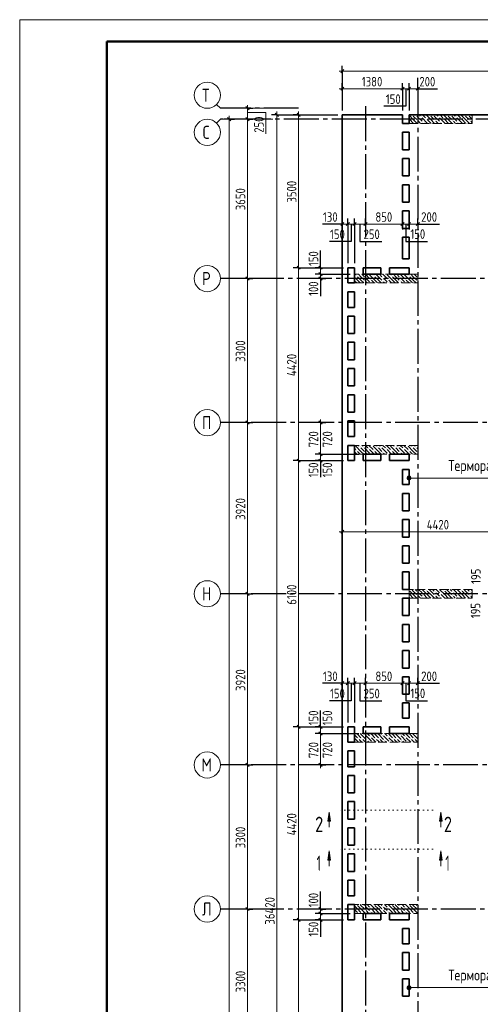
# Model space of a CAD drawing. Header units: millimetres. Extents: x 0 to 43617, y 0 to 59400.
# Tile 15 of 23: x 0 to 10557, y 36847 to 59400. Entities that reach past the tile are written whole.
import ezdxf

# ---------------------------------------------------------------- set-up
doc = ezdxf.new("R2010")
doc.units = ezdxf.units.MM
for name, pattern in [('______2', [270, 200, -70]), ('______5', [1100, 800, -100, 100, -100]), ('______9', [100, 0, -100])]:
    doc.linetypes.add(name, pattern=pattern)
for name, color, linetype, lineweight in [('Standard', 7, 'Continuous', 25), ('ЖБ Перекрытие верхний уровень', 7, 'Continuous', 35), ('ЖБ Пилон', 7, 'Continuous', 35), ('Оси', 40, '______5', 18), ('Примечания', 7, 'Continuous', 25), ('Размерная выноска', 7, 'Continuous', 13), ('Сечения символ', 7, 'Continuous', 25)]:
    doc.layers.add(name, color=color, linetype=linetype, lineweight=lineweight)
doc.styles.add('GOST 2.304-81', font='txt')
doc.styles.add('ISOCPEUR', font='txt')

msp = doc.modelspace()

# ---------------------------------------------------------------- hatches: boundary and pattern name
at = {"layer": 'ЖБ Пилон', "linetype": 'Continuous', "lineweight": 18, "transparency": 33554687}
for points in [[(8924, 57137), (8927, 57133), (8924, 57130)], [(8994, 57213), (9001, 57220), (9007, 57213), (9001, 57207)], [(9074, 57213), (9081, 57220), (9087, 57213), (9081, 57207)], [(9114, 57093), (9121, 57100), (9127, 57093), (9121, 57087)], [(9194, 57173), (9201, 57180), (9207, 57173), (9201, 57167)], [(9234, 57053), (9241, 57060), (9247, 57053), (9241, 57047)], [(9314, 57133), (9321, 57140), (9327, 57133), (9321, 57127)], [(9394, 57213), (9401, 57220), (9407, 57213), (9401, 57207)], [(9474, 57213), (9481, 57220), (9487, 57213), (9481, 57207)], [(9514, 57093), (9521, 57100), (9527, 57093), (9521, 57087)], [(9594, 57173), (9601, 57180), (9607, 57173), (9601, 57167)], [(9634, 57053), (9641, 57060), (9647, 57053), (9641, 57047)], [(9714, 57133), (9721, 57140), (9727, 57133), (9721, 57127)], [(9794, 57213), (9801, 57220), (9807, 57213), (9801, 57207)], [(9874, 57213), (9881, 57220), (9887, 57213), (9881, 57207)], [(9914, 57093), (9921, 57100), (9927, 57093), (9921, 57087)], [(9994, 57173), (10001, 57180), (10007, 57173), (10001, 57167)], [(10034, 57053), (10041, 57060), (10047, 57053), (10041, 57047)], [(10114, 57133), (10121, 57140), (10127, 57133), (10121, 57127)], [(10194, 57213), (10201, 57220), (10207, 57213), (10201, 57207)], [(10274, 57213), (10281, 57220), (10287, 57213), (10281, 57207)], [(10314, 57093), (10321, 57100), (10327, 57093), (10321, 57087)], [(7714, 53533), (7721, 53540), (7727, 53533), (7721, 53527)], [(7914, 53493), (7921, 53500), (7927, 53493), (7921, 53487)], [(8004, 53570), (8001, 53567), (7998, 53570)], [(8034, 53453), (8041, 53460), (8047, 53453), (8041, 53447)], [(8114, 53533), (8121, 53540), (8127, 53533), (8121, 53527)], [(8314, 53493), (8321, 53500), (8327, 53493), (8321, 53487)], [(8404, 53570), (8401, 53567), (8398, 53570)], [(8434, 53453), (8441, 53460), (8447, 53453), (8441, 53447)], [(8514, 53533), (8521, 53540), (8527, 53533), (8521, 53527)], [(8714, 53493), (8721, 53500), (8727, 53493), (8721, 53487)], [(8804, 53570), (8801, 53567), (8798, 53570)], [(8834, 53453), (8841, 53460), (8847, 53453), (8841, 53447)], [(8914, 53533), (8921, 53540), (8927, 53533), (8921, 53527)], [(9114, 53493), (9121, 53500), (9124, 53497), (9124, 53490), (9121, 53487)], [(7914, 53413), (7921, 53420), (7927, 53413), (7921, 53407)], [(8034, 53373), (8041, 53380), (8047, 53373), (8044, 53370), (8038, 53370)], [(8314, 53413), (8321, 53420), (8327, 53413), (8321, 53407)], [(8434, 53373), (8441, 53380), (8447, 53373), (8444, 53370), (8438, 53370)], [(8714, 53413), (8721, 53420), (8727, 53413), (8721, 53407)], [(8834, 53373), (8841, 53380), (8847, 53373), (8844, 53370), (8838, 53370)], [(9114, 53413), (9121, 53420), (9124, 53417), (9124, 53410), (9121, 53407)], [(7684, 49650), (7681, 49647), (7678, 49650)], [(7794, 49613), (7801, 49620), (7807, 49613), (7801, 49607)], [(7874, 49613), (7881, 49620), (7887, 49613), (7881, 49607)], [(8084, 49650), (8081, 49647), (8078, 49650)], [(8194, 49613), (8201, 49620), (8207, 49613), (8201, 49607)], [(8274, 49613), (8281, 49620), (8287, 49613), (8281, 49607)], [(8484, 49650), (8481, 49647), (8478, 49650)], [(8594, 49613), (8601, 49620), (8607, 49613), (8601, 49607)], [(8674, 49613), (8681, 49620), (8687, 49613), (8681, 49607)], [(8884, 49650), (8881, 49647), (8878, 49650)], [(8994, 49613), (9001, 49620), (9007, 49613), (9001, 49607)], [(9074, 49613), (9081, 49620), (9087, 49613), (9081, 49607)], [(7714, 49533), (7721, 49540), (7727, 49533), (7721, 49527)], [(7914, 49493), (7921, 49500), (7927, 49493), (7921, 49487)], [(7994, 49573), (8001, 49580), (8007, 49573), (8001, 49567)], [(8034, 49453), (8041, 49460), (8047, 49453), (8044, 49450), (8038, 49450)], [(8114, 49533), (8121, 49540), (8127, 49533), (8121, 49527)], [(8314, 49493), (8321, 49500), (8327, 49493), (8321, 49487)], [(8394, 49573), (8401, 49580), (8407, 49573), (8401, 49567)], [(8434, 49453), (8441, 49460), (8447, 49453), (8444, 49450), (8438, 49450)], [(8514, 49533), (8521, 49540), (8527, 49533), (8521, 49527)], [(8714, 49493), (8721, 49500), (8727, 49493), (8721, 49487)], [(8794, 49573), (8801, 49580), (8807, 49573), (8801, 49567)], [(8834, 49453), (8841, 49460), (8847, 49453), (8844, 49450), (8838, 49450)], [(8914, 49533), (8921, 49540), (8927, 49533), (8921, 49527)], [(9114, 49493), (9121, 49500), (9124, 49497), (9124, 49490), (9121, 49487)], [(8924, 46337), (8927, 46333), (8924, 46330)], [(9114, 46293), (9121, 46300), (9127, 46293), (9121, 46287)], [(9234, 46253), (9241, 46260), (9247, 46253), (9241, 46247)], [(9314, 46333), (9321, 46340), (9327, 46333), (9321, 46327)], [(9514, 46293), (9521, 46300), (9527, 46293), (9521, 46287)], [(9634, 46253), (9641, 46260), (9647, 46253), (9641, 46247)], [(9714, 46333), (9721, 46340), (9727, 46333), (9721, 46327)], [(9914, 46293), (9921, 46300), (9927, 46293), (9921, 46287)], [(10034, 46253), (10041, 46260), (10047, 46253), (10041, 46247)], [(10114, 46333), (10121, 46340), (10127, 46333), (10121, 46327)], [(10314, 46293), (10321, 46300), (10327, 46293), (10321, 46287)], [(9114, 46213), (9121, 46220), (9127, 46213), (9121, 46207)], [(9234, 46173), (9241, 46180), (9247, 46173), (9241, 46167)], [(9514, 46213), (9521, 46220), (9527, 46213), (9521, 46207)], [(9634, 46173), (9641, 46180), (9647, 46173), (9641, 46167)], [(9914, 46213), (9921, 46220), (9927, 46213), (9921, 46207)], [(10034, 46173), (10041, 46180), (10047, 46173), (10041, 46167)], [(10314, 46213), (10321, 46220), (10327, 46213), (10321, 46207)], [(7674, 42853), (7681, 42860), (7687, 42853), (7684, 42850), (7678, 42850)], [(7754, 42933), (7761, 42940), (7767, 42933), (7761, 42927)], [(7834, 42933), (7841, 42940), (7847, 42933), (7841, 42927)], [(7914, 43013), (7921, 43020), (7927, 43013), (7921, 43007)], [(7954, 42893), (7961, 42900), (7967, 42893), (7961, 42887)], [(8034, 42973), (8041, 42980), (8047, 42973), (8041, 42967)], [(8044, 43050), (8041, 43047), (8038, 43050)], [(8074, 42853), (8081, 42860), (8087, 42853), (8084, 42850), (8078, 42850)], [(8154, 42933), (8161, 42940), (8167, 42933), (8161, 42927)], [(8234, 42933), (8241, 42940), (8247, 42933), (8241, 42927)], [(8314, 43013), (8321, 43020), (8327, 43013), (8321, 43007)], [(8354, 42893), (8361, 42900), (8367, 42893), (8361, 42887)], [(8434, 42973), (8441, 42980), (8447, 42973), (8441, 42967)], [(8444, 43050), (8441, 43047), (8438, 43050)], [(8474, 42853), (8481, 42860), (8487, 42853), (8484, 42850), (8478, 42850)], [(8554, 42933), (8561, 42940), (8567, 42933), (8561, 42927)], [(8634, 42933), (8641, 42940), (8647, 42933), (8641, 42927)], [(8714, 43013), (8721, 43020), (8727, 43013), (8721, 43007)], [(8754, 42893), (8761, 42900), (8767, 42893), (8761, 42887)], [(8834, 42973), (8841, 42980), (8847, 42973), (8841, 42967)], [(8844, 43050), (8841, 43047), (8838, 43050)], [(8874, 42853), (8881, 42860), (8887, 42853), (8884, 42850), (8878, 42850)], [(8954, 42933), (8961, 42940), (8967, 42933), (8961, 42927)], [(9034, 42933), (9041, 42940), (9047, 42933), (9041, 42927)], [(9114, 43013), (9121, 43020), (9124, 43017), (9124, 43010), (9121, 43007)], [(7724, 39130), (7721, 39127), (7718, 39130)], [(7914, 39093), (7921, 39100), (7927, 39093), (7921, 39087)], [(7914, 39013), (7921, 39020), (7927, 39013), (7921, 39007)], [(8034, 39053), (8041, 39060), (8047, 39053), (8041, 39047)], [(8124, 39130), (8121, 39127), (8118, 39130)], [(8314, 39093), (8321, 39100), (8327, 39093), (8321, 39087)], [(8314, 39013), (8321, 39020), (8327, 39013), (8321, 39007)], [(8434, 39053), (8441, 39060), (8447, 39053), (8441, 39047)], [(8524, 39130), (8521, 39127), (8518, 39130)], [(8714, 39093), (8721, 39100), (8727, 39093), (8721, 39087)], [(8714, 39013), (8721, 39020), (8727, 39013), (8721, 39007)], [(8834, 39053), (8841, 39060), (8847, 39053), (8841, 39047)], [(8924, 39130), (8921, 39127), (8918, 39130)], [(9114, 39093), (9121, 39100), (9124, 39097), (9124, 39090), (9121, 39087)], [(9114, 39013), (9121, 39020), (9124, 39017), (9124, 39010), (9121, 39007)], [(7754, 38933), (7761, 38940), (7767, 38933), (7764, 38930), (7758, 38930)], [(7834, 38933), (7841, 38940), (7847, 38933), (7844, 38930), (7838, 38930)], [(8034, 38973), (8041, 38980), (8047, 38973), (8041, 38967)], [(8154, 38933), (8161, 38940), (8167, 38933), (8164, 38930), (8158, 38930)], [(8234, 38933), (8241, 38940), (8247, 38933), (8244, 38930), (8238, 38930)], [(8434, 38973), (8441, 38980), (8447, 38973), (8441, 38967)], [(8554, 38933), (8561, 38940), (8567, 38933), (8564, 38930), (8558, 38930)], [(8634, 38933), (8641, 38940), (8647, 38933), (8644, 38930), (8638, 38930)], [(8834, 38973), (8841, 38980), (8847, 38973), (8841, 38967)], [(8954, 38933), (8961, 38940), (8967, 38933), (8964, 38930), (8958, 38930)], [(9034, 38933), (9041, 38940), (9047, 38933), (9044, 38930), (9038, 38930)]]:
    msp.add_hatch(color=7, dxfattribs=at).paths.add_polyline_path(points, flags=16)
at = {"layer": 'Примечания', "linetype": 'Continuous', "lineweight": 13, "transparency": 33554687}
for points in [[(8924, 48855), (8924, 48945), (8902, 48939)], [(8946, 48861), (8946, 48939), (8924, 48945)], [(8946, 48861), (8924, 48945), (8924, 48855)], [(8885, 48877), (8885, 48923), (8879, 48900)], [(8902, 48861), (8902, 48939), (8885, 48923)], [(8902, 48861), (8885, 48923), (8885, 48877)], [(8924, 48855), (8902, 48939), (8902, 48861)], [(8963, 48877), (8963, 48923), (8946, 48939)], [(8963, 48877), (8946, 48939), (8946, 48861)], [(8963, 48923), (8963, 48877), (8969, 48900)], [(8885, 37208), (8885, 37252), (8879, 37230)], [(8902, 37191), (8902, 37269), (8885, 37252)], [(8902, 37191), (8885, 37252), (8885, 37208)], [(8924, 37185), (8924, 37275), (8902, 37269)], [(8924, 37185), (8902, 37269), (8902, 37191)], [(8946, 37191), (8946, 37269), (8924, 37275)], [(8946, 37191), (8924, 37275), (8924, 37185)], [(8963, 37208), (8963, 37252), (8946, 37269)], [(8963, 37208), (8946, 37269), (8946, 37191)], [(8963, 37252), (8963, 37208), (8969, 37230)]]:
    msp.add_hatch(color=7, dxfattribs=at).paths.add_polyline_path(points)
at = {"layer": 'Сечения символ', "linetype": 'Continuous', "lineweight": 13, "transparency": 33554687}
for points in [[(7064, 41039), (7094, 41249), (7124, 41039)], [(9621, 41039), (9651, 41249), (9681, 41039)], [(7064, 40149), (7094, 40359), (7124, 40149)], [(9621, 40149), (9651, 40359), (9681, 40149)]]:
    msp.add_hatch(color=7, dxfattribs=at).paths.add_polyline_path(points, flags=16)

# ---------------------------------------------------------------- linework, layer by layer
at = {"layer": 'Standard', "color": 7, "linetype": 'Continuous', "lineweight": 13, "transparency": 33554687}
for p, q in [((7394, 58220), (7319, 58220)), ((22354, 58220), (7394, 58220)), ((7394, 57820), (7319, 57820)), ((8774, 57820), (7394, 57820)), ((8924, 57820), (8774, 57820)), ((9124, 57820), (9199, 57820)), ((4600, 57370), (4512, 57458)), ((4600, 57370), (5802, 57370)), ((5221, 57370), (5221, 57445)), ((5221, 57120), (5221, 57370)), ((5894, 57220), (5894, 57295)), ((6394, 57220), (6394, 57295)), ((4600, 57120), (4512, 57032)), ((4600, 57120), (5802, 57120)), ((4802, 57120), (4802, 57195)), ((5221, 53470), (5221, 57120)), ((7394, 54720), (7319, 54720)), ((7524, 54720), (7394, 54720)), ((7674, 54720), (7524, 54720)), ((7924, 54720), (7674, 54720)), ((8774, 54720), (7924, 54720)), ((9124, 54720), (9199, 54720)), ((6394, 53720), (6394, 49300)), ((6894, 53720), (6894, 53795)), ((5221, 50170), (5221, 53470)), ((6894, 53570), (6894, 53470)), ((6894, 53470), (6894, 53395)), ((5221, 46250), (5221, 50170)), ((6894, 50170), (6894, 50245)), ((6894, 50170), (6894, 50245)), ((6894, 49450), (6894, 50170)), ((6894, 49450), (6894, 49300)), ((6894, 49300), (6894, 49450)), ((6394, 49300), (6394, 43200)), ((6894, 49300), (6894, 49225)), ((6894, 49300), (6894, 49225)), ((7394, 47673), (7319, 47673)), ((11814, 47673), (7394, 47673)), ((5221, 42330), (5221, 46250)), ((7394, 44200), (7319, 44200)), ((7524, 44200), (7394, 44200)), ((7674, 44200), (7524, 44200)), ((7924, 44200), (7674, 44200)), ((8774, 44200), (7924, 44200)), ((9124, 44200), (9199, 44200)), ((6394, 43200), (6394, 38780)), ((6894, 43200), (6894, 43275)), ((6894, 43200), (6894, 43275)), ((6894, 43050), (6894, 43200)), ((6894, 43200), (6894, 43050)), ((6894, 43050), (6894, 42330)), ((5221, 39030), (5221, 42330)), ((6894, 42330), (6894, 42255)), ((6894, 42330), (6894, 42255)), ((5221, 35730), (5221, 39030)), ((6894, 39030), (6894, 39105)), ((6894, 38930), (6894, 39030)), ((6894, 38780), (6894, 38930)), ((6394, 38780), (6394, 32680)), ((6894, 38780), (6894, 38705))]:
    msp.add_line(p, q, dxfattribs=at)
at = {"layer": 'Standard', "color": 7, "linetype": 'Continuous', "lineweight": 25, "transparency": 33554687}
for p, q in [((7431, 58257), (7357, 58183)), ((7431, 57857), (7357, 57783)), ((8812, 57857), (8736, 57783)), ((8961, 57857), (8886, 57783)), ((9161, 57857), (9086, 57783)), ((5258, 57332), (5183, 57408)), ((4839, 57083), (4764, 57157)), ((5258, 57083), (5183, 57157)), ((5857, 57257), (5932, 57183)), ((6357, 57257), (6432, 57183)), ((7431, 54757), (7357, 54683)), ((7561, 54757), (7486, 54683)), ((7712, 54757), (7636, 54683)), ((7961, 54757), (7886, 54683)), ((8812, 54757), (8736, 54683)), ((8961, 54757), (8886, 54683)), ((9161, 54757), (9086, 54683)), ((6357, 53757), (6432, 53683)), ((6857, 53757), (6932, 53683)), ((5258, 53432), (5183, 53508)), ((6857, 53608), (6932, 53532)), ((6857, 53508), (6932, 53432)), ((5258, 50133), (5183, 50208)), ((6857, 50208), (6932, 50133)), ((6931, 50133), (6857, 50208)), ((6857, 49488), (6932, 49412)), ((6931, 49412), (6857, 49488)), ((6357, 49337), (6432, 49262)), ((6857, 49337), (6932, 49262)), ((6931, 49262), (6857, 49337)), ((7431, 47710), (7357, 47635)), ((5258, 46212), (5183, 46288)), ((7431, 44238), (7357, 44162)), ((7561, 44238), (7486, 44162)), ((7712, 44238), (7636, 44162)), ((7961, 44238), (7886, 44162)), ((8812, 44238), (8736, 44162)), ((8961, 44238), (8886, 44162)), ((9161, 44238), (9086, 44162)), ((6357, 43238), (6432, 43162)), ((6931, 43162), (6857, 43238)), ((6857, 43238), (6932, 43162)), ((6931, 43012), (6857, 43088)), ((6857, 43088), (6932, 43012)), ((5258, 42292), (5183, 42367)), ((6931, 42292), (6857, 42367)), ((6857, 42367), (6932, 42292)), ((5258, 38992), (5183, 39067)), ((6931, 38992), (6857, 39067)), ((6357, 38817), (6432, 38743)), ((6931, 38892), (6857, 38967)), ((6931, 38743), (6857, 38817))]:
    msp.add_line(p, q, dxfattribs=at)
at = {"layer": 'Standard', "color": 251, "linetype": 'Continuous', "lineweight": -3, "true_color": 0x656565, "transparency": 33554687}
for p, q in [((7394, 58220), (7394, 58345)), ((7394, 58220), (7394, 58095)), ((7394, 58220), (7394, 57320)), ((7394, 57820), (7394, 57945)), ((7394, 57820), (7394, 57695)), ((7394, 57820), (7394, 57320)), ((8774, 57820), (8774, 57945)), ((8774, 57820), (8774, 57695)), ((8924, 57820), (8924, 57945)), ((8924, 57820), (8924, 57695)), ((9124, 57820), (9124, 57945)), ((9124, 57820), (9124, 57695)), ((5221, 57370), (4700, 57370)), ((5221, 57370), (5096, 57370)), ((5221, 57370), (5346, 57370)), ((4802, 57120), (4677, 57120)), ((5221, 57120), (4700, 57120)), ((4802, 57120), (4927, 57120)), ((4802, 57120), (4802, 57120)), ((5221, 57120), (5096, 57120)), ((5221, 57120), (5346, 57120)), ((5894, 57220), (5769, 57220)), ((5894, 57220), (6019, 57220)), ((5894, 57220), (7294, 57220)), ((6394, 57220), (6269, 57220)), ((6394, 57220), (6519, 57220)), ((6394, 57220), (7294, 57220)), ((7394, 54720), (7394, 54845)), ((7524, 54720), (7524, 54845)), ((7674, 54720), (7674, 54845)), ((7924, 54720), (7924, 54845)), ((8774, 54720), (8774, 54845)), ((8924, 54720), (8924, 54845)), ((9124, 54720), (9124, 54845)), ((7394, 54720), (7394, 54595)), ((7394, 54720), (7394, 54720)), ((7524, 54720), (7524, 54595)), ((7674, 54720), (7674, 54595)), ((7924, 54720), (7924, 54595)), ((7924, 54720), (7924, 54720)), ((8774, 54720), (8774, 54595)), ((8774, 54720), (8774, 54720)), ((8924, 54720), (8924, 54595)), ((8924, 54720), (8924, 54720)), ((9124, 54720), (9124, 54595)), ((9124, 54720), (9124, 54720)), ((6394, 53720), (6269, 53720)), ((6394, 53720), (6519, 53720)), ((6394, 53720), (7424, 53720)), ((6894, 53720), (6769, 53720)), ((6894, 53720), (7019, 53720)), ((6894, 53720), (7424, 53720)), ((5221, 53470), (5096, 53470)), ((5221, 53470), (5346, 53470)), ((6894, 53570), (6769, 53570)), ((6894, 53470), (6769, 53470)), ((6894, 53570), (7019, 53570)), ((6894, 53570), (7574, 53570)), ((6894, 53470), (7019, 53470)), ((6894, 53470), (6894, 53470)), ((5221, 50170), (5096, 50170)), ((5221, 50170), (5346, 50170)), ((6894, 50170), (6769, 50170)), ((6894, 50170), (6769, 50170)), ((6894, 50170), (6829, 50170)), ((6894, 50170), (7019, 50170)), ((6894, 50170), (6894, 50170)), ((6894, 50170), (7019, 50170)), ((6894, 49450), (6769, 49450)), ((6894, 49450), (6769, 49450)), ((6894, 49450), (7019, 49450)), ((6894, 49450), (7574, 49450)), ((6894, 49450), (7019, 49450)), ((6394, 49300), (6269, 49300)), ((6394, 49300), (6519, 49300)), ((6394, 49300), (7424, 49300)), ((6894, 49300), (6769, 49300)), ((6894, 49300), (6769, 49300)), ((6894, 49300), (7019, 49300)), ((6894, 49300), (7424, 49300)), ((6894, 49300), (7019, 49300)), ((7394, 47673), (7394, 47798)), ((7394, 47673), (7394, 47548)), ((7394, 47673), (7394, 47673)), ((5221, 46250), (5096, 46250)), ((5221, 46250), (5346, 46250)), ((7394, 44200), (7394, 44325)), ((7524, 44200), (7524, 44325)), ((7674, 44200), (7674, 44325)), ((7924, 44200), (7924, 44325)), ((8774, 44200), (8774, 44325)), ((8924, 44200), (8924, 44325)), ((9124, 44200), (9124, 44325)), ((7394, 44200), (7394, 44075)), ((7394, 44200), (7394, 44200)), ((7524, 44200), (7524, 44075)), ((7674, 44200), (7674, 44075)), ((7924, 44200), (7924, 44075)), ((7924, 44200), (7924, 44200)), ((8774, 44200), (8774, 44075)), ((8774, 44200), (8774, 44200)), ((8924, 44200), (8924, 44075)), ((8924, 44200), (8924, 44200)), ((9124, 44200), (9124, 44075)), ((9124, 44200), (9124, 44200)), ((6394, 43200), (6269, 43200)), ((6394, 43200), (6519, 43200)), ((6394, 43200), (7424, 43200)), ((6894, 43200), (6769, 43200)), ((6894, 43200), (6769, 43200)), ((6894, 43200), (7019, 43200)), ((6894, 43200), (7424, 43200)), ((6894, 43200), (7019, 43200)), ((6894, 43050), (6769, 43050)), ((6894, 43050), (6769, 43050)), ((6894, 43050), (7019, 43050)), ((6894, 43050), (7574, 43050)), ((6894, 43050), (7019, 43050)), ((5221, 42330), (5096, 42330)), ((5221, 42330), (5346, 42330)), ((6894, 42330), (6769, 42330)), ((6894, 42330), (6769, 42330)), ((6894, 42330), (6829, 42330)), ((6894, 42330), (7019, 42330)), ((6894, 42330), (6894, 42330)), ((6894, 42330), (7019, 42330)), ((5221, 39030), (5096, 39030)), ((5221, 39030), (5346, 39030)), ((6894, 39030), (6769, 39030)), ((6894, 39030), (7019, 39030)), ((6894, 39030), (6894, 39030)), ((6894, 38930), (6769, 38930)), ((6894, 38930), (7019, 38930)), ((6894, 38930), (7574, 38930)), ((6394, 38780), (6269, 38780)), ((6394, 38780), (6519, 38780)), ((6394, 38780), (7424, 38780)), ((6894, 38780), (6769, 38780)), ((6894, 38780), (7019, 38780)), ((6894, 38780), (7424, 38780))]:
    msp.add_line(p, q, dxfattribs=at)
at = {"layer": 'Standard', "color": 7, "linetype": 'Continuous', "lineweight": 13, "transparency": 33554687}
msp.add_lwpolyline([(0, 0), (42000, 0), (42000, 59400), (0, 59400), (0, 0)], close=True, dxfattribs=at)
at = {"layer": 'Standard', "color": 7, "linetype": 'Continuous', "lineweight": 50, "transparency": 33554687}
msp.add_lwpolyline([(2000, 58900), (41500, 58900), (41500, 500), (2000, 500), (2000, 58900)], close=True, dxfattribs=at)
at = {"layer": 'Standard', "color": 251, "linetype": 'Continuous', "lineweight": -3, "true_color": 0x656565, "transparency": 33554687}
for points in [[(9124, 57820), (9124, 57835), (9124, 57835), (9124, 57837), (9124, 57837), (9124, 58070)], [(8774, 57820), (8774, 57653), (8774, 57653), (8774, 57320)], [(8924, 57820), (8924, 57731), (8924, 57731), (8924, 57320)], [(7524, 54720), (7524, 54426), (7524, 54426), (7524, 53820)], [(7674, 54720), (7674, 54454), (7674, 54454), (7674, 53820)], [(5221, 53470), (5204, 53470), (5204, 53470), (4700, 53470)], [(5221, 50170), (5204, 50170), (5204, 50170), (5204, 50170), (5204, 50170), (4700, 50170)], [(6894, 49450), (7196, 49450), (7196, 49450), (7774, 49450)], [(6894, 49300), (7196, 49300), (7196, 49300), (7424, 49300)], [(5221, 46250), (5204, 46250), (5204, 46250), (5204, 46250), (5204, 46250), (5204, 46250), (5204, 46250), (4700, 46250)], [(7524, 44200), (7524, 43906), (7524, 43906), (7524, 43300)], [(7674, 44200), (7674, 43934), (7674, 43934), (7674, 43300)], [(6894, 43200), (7196, 43200), (7196, 43200), (7424, 43200)], [(6894, 43050), (7196, 43050), (7196, 43050), (7774, 43050)], [(5221, 42330), (5204, 42330), (5204, 42330), (5204, 42330), (5204, 42330), (5204, 42330), (5204, 42330), (5204, 42330), (5204, 42330), (4700, 42330)], [(5221, 39030), (5204, 39030), (5204, 39030), (5204, 39030), (5204, 39030), (5204, 39030), (5204, 39030), (5204, 39030), (5204, 39030), (5204, 39030), (5204, 39030), (4700, 39030)]]:
    msp.add_lwpolyline(points, dxfattribs=at)
at = {"layer": 'Standard', "color": 7, "linetype": 'Continuous', "lineweight": 13, "transparency": 33554687}
for points in [[(9124, 57820), (8977, 57820), (8977, 57820), (8924, 57820)], [(4802, 10630), (4802, 33448), (4802, 33448), (4802, 57120)], [(5644, 56782), (5644, 57273), (5221, 57273)], [(5894, 57220), (5894, 38586), (5894, 38586), (5894, 20800)], [(6394, 57220), (6394, 55107), (6394, 55107), (6394, 53720)], [(8924, 54720), (8885, 54720), (8885, 54720), (8774, 54720)], [(9124, 54720), (9067, 54720), (9067, 54720), (8961, 54720), (8961, 54720), (8924, 54720)], [(6894, 53720), (6894, 53654), (6894, 53654), (6894, 53570)], [(6894, 50170), (6894, 49508), (6894, 49508), (6894, 49450)], [(8924, 44200), (8885, 44200), (8885, 44200), (8774, 44200)], [(9124, 44200), (9067, 44200), (9067, 44200), (8961, 44200), (8961, 44200), (8924, 44200)], [(6894, 42330), (6894, 42396), (6894, 42396), (6894, 43050)]]:
    msp.add_lwpolyline(points, dxfattribs=at)
at = {"layer": 'ЖБ Перекрытие верхний уровень', "color": 7, "linetype": 'Continuous', "lineweight": 35, "transparency": 33554687}
for p, q in [((8774, 57220), (7394, 57220)), ((7394, 57220), (7394, 33070)), ((8774, 57020), (8774, 57220)), ((22354, 57220), (8924, 57220)), ((8924, 57220), (8924, 57020)), ((8924, 57020), (8774, 57020)), ((8774, 56420), (8774, 56820)), ((8774, 56820), (8924, 56820)), ((8924, 56820), (8924, 56420)), ((8924, 56420), (8774, 56420)), ((8774, 55820), (8774, 56220)), ((8774, 56220), (8924, 56220)), ((8924, 56220), (8924, 55820)), ((8924, 55820), (8774, 55820)), ((8774, 55220), (8774, 55620)), ((8774, 55620), (8924, 55620)), ((8924, 55620), (8924, 55220)), ((8924, 55220), (8774, 55220)), ((8774, 54620), (8774, 55020)), ((8774, 55020), (8924, 55020)), ((8924, 55020), (8924, 54620)), ((8924, 54620), (8774, 54620)), ((8774, 53920), (8774, 54420)), ((8774, 54420), (8924, 54420)), ((8924, 54420), (8924, 53920)), ((8924, 53920), (8774, 53920)), ((7524, 53370), (7524, 53720)), ((7524, 53720), (7674, 53720)), ((7674, 53720), (7674, 53370)), ((7874, 53570), (7874, 53720)), ((7874, 53720), (8274, 53720)), ((8274, 53720), (8274, 53570)), ((8474, 53720), (8924, 53720)), ((8474, 53570), (8474, 53720)), ((8924, 53720), (8924, 53570)), ((8274, 53570), (7874, 53570)), ((8924, 53570), (8474, 53570)), ((7674, 53370), (7524, 53370)), ((7524, 52810), (7524, 53170)), ((7524, 53170), (7674, 53170)), ((7674, 53170), (7674, 52810)), ((7674, 52810), (7524, 52810)), ((7524, 52210), (7524, 52610)), ((7524, 52610), (7674, 52610)), ((7674, 52610), (7674, 52210)), ((7674, 52210), (7524, 52210)), ((7524, 51610), (7524, 52010)), ((7524, 52010), (7674, 52010)), ((7674, 52010), (7674, 51610)), ((7674, 51610), (7524, 51610)), ((7524, 51010), (7524, 51410)), ((7524, 51410), (7674, 51410)), ((7674, 51410), (7674, 51010)), ((7674, 51010), (7524, 51010)), ((7524, 50810), (7674, 50810)), ((7524, 50410), (7524, 50810)), ((7674, 50810), (7674, 50410)), ((7674, 50410), (7524, 50410)), ((7524, 49850), (7524, 50210)), ((7524, 50210), (7674, 50210)), ((7674, 50210), (7674, 49850)), ((7674, 49850), (7524, 49850)), ((7524, 49300), (7524, 49650)), ((7524, 49650), (7674, 49650)), ((7674, 49650), (7674, 49300)), ((7874, 49300), (7874, 49450)), ((7874, 49450), (8274, 49450)), ((8274, 49450), (8274, 49300)), ((8474, 49300), (8474, 49450)), ((8474, 49450), (8924, 49450)), ((8924, 49450), (8924, 49300)), ((7674, 49300), (7524, 49300)), ((8274, 49300), (7874, 49300)), ((8924, 49300), (8474, 49300)), ((8774, 48750), (8774, 49100)), ((8774, 49100), (8924, 49100)), ((8924, 49100), (8924, 48750)), ((8924, 48750), (8774, 48750)), ((8774, 48150), (8774, 48550)), ((8774, 48550), (8924, 48550)), ((8924, 48550), (8924, 48150)), ((8924, 48150), (8774, 48150)), ((8774, 47550), (8774, 47950)), ((8774, 47950), (8924, 47950)), ((8924, 47950), (8924, 47550)), ((8924, 47550), (8774, 47550)), ((8774, 46950), (8774, 47350)), ((8774, 47350), (8924, 47350)), ((8924, 47350), (8924, 46950)), ((8924, 46950), (8774, 46950)), ((8774, 46350), (8774, 46750)), ((8774, 46750), (8924, 46750)), ((8924, 46750), (8924, 46350)), ((8924, 46350), (8774, 46350)), ((8774, 45750), (8774, 46150)), ((8774, 46150), (8924, 46150)), ((8924, 46150), (8924, 45750)), ((8924, 45750), (8774, 45750)), ((8774, 45150), (8774, 45550)), ((8774, 45550), (8924, 45550)), ((8924, 45550), (8924, 45150)), ((8924, 45150), (8774, 45150)), ((8774, 44550), (8774, 44950)), ((8774, 44950), (8924, 44950)), ((8924, 44950), (8924, 44550)), ((8924, 44550), (8774, 44550)), ((8774, 43950), (8774, 44350)), ((8774, 44350), (8924, 44350)), ((8924, 44350), (8924, 43950)), ((8924, 43950), (8774, 43950)), ((8774, 43400), (8774, 43750)), ((8774, 43750), (8924, 43750)), ((8924, 43750), (8924, 43400)), ((8924, 43400), (8774, 43400)), ((7524, 42850), (7524, 43200)), ((7524, 43200), (7674, 43200)), ((7674, 43200), (7674, 42850)), ((7874, 43050), (7874, 43200)), ((7874, 43200), (8274, 43200)), ((8274, 43200), (8274, 43050)), ((8474, 43050), (8474, 43200)), ((8474, 43200), (8924, 43200)), ((8924, 43200), (8924, 43050)), ((8274, 43050), (7874, 43050)), ((8924, 43050), (8474, 43050)), ((7674, 42850), (7524, 42850)), ((7524, 42290), (7524, 42650)), ((7524, 42650), (7674, 42650)), ((7674, 42650), (7674, 42290)), ((7674, 42290), (7524, 42290)), ((7524, 42090), (7674, 42090)), ((7524, 41690), (7524, 42090)), ((7674, 42090), (7674, 41690)), ((7674, 41690), (7524, 41690)), ((7524, 41090), (7524, 41490)), ((7524, 41490), (7674, 41490)), ((7674, 41490), (7674, 41090)), ((7674, 41090), (7524, 41090)), ((7524, 40490), (7524, 40890)), ((7524, 40890), (7674, 40890)), ((7674, 40890), (7674, 40490)), ((7674, 40490), (7524, 40490)), ((7524, 39890), (7524, 40290)), ((7524, 40290), (7674, 40290)), ((7674, 40290), (7674, 39890)), ((7674, 39890), (7524, 39890)), ((7524, 39330), (7524, 39690)), ((7524, 39690), (7674, 39690)), ((7674, 39690), (7674, 39330)), ((7674, 39330), (7524, 39330)), ((7524, 38780), (7524, 39130)), ((7524, 39130), (7674, 39130)), ((7674, 39130), (7674, 38780)), ((7874, 38780), (7874, 38930)), ((7874, 38930), (8274, 38930)), ((8274, 38930), (8274, 38780)), ((8474, 38930), (8924, 38930)), ((8474, 38780), (8474, 38930)), ((8924, 38930), (8924, 38780)), ((7674, 38780), (7524, 38780)), ((8274, 38780), (7874, 38780)), ((8924, 38780), (8474, 38780)), ((8774, 38580), (8924, 38580)), ((8774, 38230), (8774, 38580)), ((8924, 38580), (8924, 38230)), ((8924, 38230), (8774, 38230)), ((8774, 37630), (8774, 38030)), ((8774, 38030), (8924, 38030)), ((8924, 38030), (8924, 37630)), ((8924, 37630), (8774, 37630)), ((8774, 37430), (8924, 37430)), ((8774, 37030), (8774, 37430)), ((8924, 37430), (8924, 37030)), ((8924, 37030), (8774, 37030))]:
    msp.add_line(p, q, dxfattribs=at)
at = {"layer": 'ЖБ Пилон', "color": 253, "linetype": '______2', "lineweight": 13, "true_color": 0xa0a0a0, "transparency": 33554687}
for p, q in [((10374, 57220), (8924, 57220)), ((8924, 57220), (8924, 57020)), ((10374, 57020), (10374, 57220)), ((8924, 57020), (10374, 57020)), ((9124, 53570), (7674, 53570)), ((7674, 53570), (7674, 53370)), ((9124, 53370), (9124, 53570)), ((7674, 53370), (9124, 53370)), ((9124, 49650), (7674, 49650)), ((7674, 49650), (7674, 49450)), ((9124, 49450), (9124, 49650)), ((7674, 49450), (9124, 49450)), ((10374, 46350), (8924, 46350)), ((8924, 46350), (8924, 46150)), ((10374, 46150), (10374, 46350)), ((8924, 46150), (10374, 46150)), ((9124, 43050), (7674, 43050)), ((7674, 43050), (7674, 42850)), ((9124, 42850), (9124, 43050)), ((7674, 42850), (9124, 42850)), ((9124, 39130), (7674, 39130)), ((7674, 39130), (7674, 38930)), ((9124, 38930), (9124, 39130)), ((7674, 38930), (9124, 38930))]:
    msp.add_line(p, q, dxfattribs=at)
at = {"layer": 'ЖБ Пилон', "color": 9, "linetype": 'Continuous', "lineweight": 18, "true_color": 0xc7c7c7, "transparency": 33554687}
for p, q in [((9021, 57113), (8924, 57210)), ((8941, 57113), (9021, 57033)), ((9021, 57193), (9101, 57113)), ((9021, 57113), (9101, 57033)), ((9101, 57193), (9221, 57073)), ((9181, 57033), (9141, 57073)), ((9154, 57220), (9181, 57193)), ((9341, 57033), (9221, 57153)), ((9234, 57220), (9301, 57153)), ((9421, 57113), (9314, 57220)), ((9341, 57113), (9421, 57033)), ((9421, 57193), (9501, 57113)), ((9421, 57113), (9501, 57033)), ((9501, 57193), (9621, 57073)), ((9581, 57033), (9541, 57073)), ((9554, 57220), (9581, 57193)), ((9741, 57033), (9621, 57153)), ((9634, 57220), (9701, 57153)), ((9821, 57113), (9714, 57220)), ((9741, 57113), (9821, 57033)), ((9821, 57193), (9901, 57113)), ((9821, 57113), (9901, 57033)), ((9901, 57193), (10021, 57073)), ((9981, 57033), (9941, 57073)), ((9954, 57220), (9981, 57193)), ((10141, 57033), (10021, 57153)), ((10034, 57220), (10101, 57153)), ((10221, 57113), (10114, 57220)), ((10141, 57113), (10221, 57033)), ((10221, 57193), (10301, 57113)), ((10221, 57113), (10301, 57033)), ((10301, 57193), (10374, 57120)), ((10374, 57040), (10341, 57073)), ((10354, 57220), (10374, 57200)), ((8941, 57033), (8924, 57050)), ((8941, 57033), (8954, 57020)), ((9021, 57033), (9034, 57020)), ((9194, 57020), (9181, 57033)), ((9261, 57033), (9274, 57020)), ((9341, 57033), (9354, 57020)), ((9421, 57033), (9434, 57020)), ((9594, 57020), (9581, 57033)), ((9661, 57033), (9674, 57020)), ((9741, 57033), (9754, 57020)), ((9821, 57033), (9834, 57020)), ((9994, 57020), (9981, 57033)), ((10061, 57033), (10074, 57020)), ((10141, 57033), (10154, 57020)), ((10221, 57033), (10234, 57020)), ((7741, 53433), (7674, 53500)), ((7684, 53570), (7701, 53553)), ((7741, 53513), (7821, 53433)), ((7821, 53513), (7764, 53570)), ((7821, 53513), (7901, 53433)), ((7844, 53570), (7901, 53513)), ((7924, 53570), (8021, 53473)), ((7981, 53433), (7941, 53473)), ((8141, 53433), (8021, 53553)), ((8084, 53570), (8101, 53553)), ((8141, 53513), (8221, 53433)), ((8221, 53513), (8164, 53570)), ((8221, 53513), (8301, 53433)), ((8244, 53570), (8301, 53513)), ((8324, 53570), (8421, 53473)), ((8381, 53433), (8341, 53473)), ((8541, 53433), (8421, 53553)), ((8484, 53570), (8501, 53553)), ((8541, 53513), (8621, 53433)), ((8621, 53513), (8564, 53570)), ((8621, 53513), (8701, 53433)), ((8644, 53570), (8701, 53513)), ((8724, 53570), (8821, 53473)), ((8781, 53433), (8741, 53473)), ((8941, 53433), (8821, 53553)), ((8884, 53570), (8901, 53553)), ((8941, 53513), (9021, 53433)), ((9021, 53513), (8964, 53570)), ((9021, 53513), (9101, 53433)), ((9044, 53570), (9101, 53513)), ((7674, 53420), (7724, 53370)), ((7741, 53433), (7804, 53370)), ((7821, 53433), (7884, 53370)), ((7941, 53393), (7964, 53370)), ((8021, 53393), (7981, 53433)), ((8061, 53433), (8124, 53370)), ((8141, 53433), (8204, 53370)), ((8221, 53433), (8284, 53370)), ((8341, 53393), (8364, 53370)), ((8421, 53393), (8381, 53433)), ((8461, 53433), (8524, 53370)), ((8541, 53433), (8604, 53370)), ((8621, 53433), (8684, 53370)), ((8741, 53393), (8764, 53370)), ((8821, 53393), (8781, 53433)), ((8861, 53433), (8924, 53370)), ((8941, 53433), (9004, 53370)), ((9021, 53433), (9084, 53370)), ((7821, 49513), (7701, 49633)), ((7764, 49650), (7781, 49633)), ((7861, 49633), (7844, 49650)), ((7924, 49650), (7981, 49593)), ((8004, 49650), (8101, 49553)), ((8221, 49513), (8101, 49633)), ((8164, 49650), (8181, 49633)), ((8261, 49633), (8244, 49650)), ((8324, 49650), (8381, 49593)), ((8404, 49650), (8501, 49553)), ((8621, 49513), (8501, 49633)), ((8564, 49650), (8581, 49633)), ((8661, 49633), (8644, 49650)), ((8724, 49650), (8781, 49593)), ((8804, 49650), (8901, 49553)), ((9021, 49513), (8901, 49633)), ((8964, 49650), (8981, 49633)), ((9061, 49633), (9044, 49650)), ((7674, 49580), (7701, 49553)), ((7724, 49450), (7674, 49500)), ((7741, 49513), (7804, 49450)), ((7821, 49593), (7901, 49513)), ((7821, 49513), (7884, 49450)), ((7901, 49593), (8021, 49473)), ((7964, 49450), (7941, 49473)), ((8124, 49450), (8021, 49553)), ((8141, 49513), (8204, 49450)), ((8221, 49593), (8301, 49513)), ((8221, 49513), (8284, 49450)), ((8301, 49593), (8421, 49473)), ((8364, 49450), (8341, 49473)), ((8524, 49450), (8421, 49553)), ((8541, 49513), (8604, 49450)), ((8621, 49593), (8701, 49513)), ((8621, 49513), (8684, 49450)), ((8701, 49593), (8821, 49473)), ((8764, 49450), (8741, 49473)), ((8924, 49450), (8821, 49553)), ((8941, 49513), (9004, 49450)), ((9021, 49593), (9101, 49513)), ((9021, 49513), (9084, 49450)), ((9101, 49593), (9124, 49570)), ((8941, 46233), (8924, 46250)), ((8941, 46313), (9021, 46233)), ((9021, 46313), (8984, 46350)), ((9021, 46313), (9101, 46233)), ((9064, 46350), (9101, 46313)), ((9181, 46233), (9141, 46273)), ((9144, 46350), (9221, 46273)), ((9341, 46233), (9224, 46350)), ((9341, 46313), (9421, 46233)), ((9421, 46313), (9384, 46350)), ((9421, 46313), (9501, 46233)), ((9464, 46350), (9501, 46313)), ((9581, 46233), (9541, 46273)), ((9544, 46350), (9621, 46273)), ((9741, 46233), (9624, 46350)), ((9741, 46313), (9821, 46233)), ((9821, 46313), (9784, 46350)), ((9821, 46313), (9901, 46233)), ((9864, 46350), (9901, 46313)), ((9981, 46233), (9941, 46273)), ((9944, 46350), (10021, 46273)), ((10141, 46233), (10024, 46350)), ((10141, 46313), (10221, 46233)), ((10221, 46313), (10184, 46350)), ((10221, 46313), (10301, 46233)), ((10264, 46350), (10301, 46313)), ((10374, 46240), (10341, 46273)), ((10344, 46350), (10374, 46320)), ((8924, 46170), (8941, 46153)), ((8941, 46233), (9021, 46153)), ((9021, 46233), (9104, 46150)), ((9141, 46193), (9184, 46150)), ((9221, 46193), (9181, 46233)), ((9261, 46233), (9341, 46153)), ((9261, 46153), (9264, 46150)), ((9341, 46233), (9421, 46153)), ((9421, 46233), (9504, 46150)), ((9541, 46193), (9584, 46150)), ((9621, 46193), (9581, 46233)), ((9661, 46233), (9741, 46153)), ((9661, 46153), (9664, 46150)), ((9741, 46233), (9821, 46153)), ((9821, 46233), (9904, 46150)), ((9941, 46193), (9984, 46150)), ((10021, 46193), (9981, 46233)), ((10061, 46233), (10141, 46153)), ((10061, 46153), (10064, 46150)), ((10141, 46233), (10221, 46153)), ((10221, 46233), (10304, 46150)), ((10341, 46193), (10374, 46160)), ((7674, 43020), (7741, 42953)), ((7674, 42940), (7764, 42850)), ((7741, 43033), (7724, 43050)), ((7741, 43033), (7821, 42953)), ((7821, 42873), (7781, 42913)), ((7804, 43050), (7821, 43033)), ((7821, 43033), (7941, 42913)), ((7844, 42850), (7821, 42873)), ((7861, 42913), (7924, 42850)), ((7884, 43050), (7901, 43033)), ((7941, 42993), (8061, 42873)), ((7981, 43033), (7964, 43050)), ((8021, 42993), (7981, 43033)), ((7981, 42873), (8004, 42850)), ((8061, 43033), (8141, 42953)), ((8061, 42953), (8164, 42850)), ((8141, 43033), (8124, 43050)), ((8141, 43033), (8221, 42953)), ((8221, 42873), (8181, 42913)), ((8204, 43050), (8221, 43033)), ((8221, 43033), (8341, 42913)), ((8244, 42850), (8221, 42873)), ((8261, 42913), (8324, 42850)), ((8284, 43050), (8301, 43033)), ((8341, 42993), (8461, 42873)), ((8381, 43033), (8364, 43050)), ((8421, 42993), (8381, 43033)), ((8381, 42873), (8404, 42850)), ((8461, 43033), (8541, 42953)), ((8461, 42953), (8564, 42850)), ((8541, 43033), (8524, 43050)), ((8541, 43033), (8621, 42953)), ((8621, 42873), (8581, 42913)), ((8604, 43050), (8621, 43033)), ((8621, 43033), (8741, 42913)), ((8644, 42850), (8621, 42873)), ((8661, 42913), (8724, 42850)), ((8684, 43050), (8701, 43033)), ((8741, 42993), (8861, 42873)), ((8781, 43033), (8764, 43050)), ((8821, 42993), (8781, 43033)), ((8781, 42873), (8804, 42850)), ((8861, 43033), (8941, 42953)), ((8861, 42953), (8964, 42850)), ((8941, 43033), (8924, 43050)), ((8941, 43033), (9021, 42953)), ((9021, 42873), (8981, 42913)), ((9004, 43050), (9021, 43033)), ((9021, 43033), (9124, 42930)), ((9044, 42850), (9021, 42873)), ((9061, 42913), (9124, 42850)), ((9084, 43050), (9101, 43033)), ((7741, 39033), (7674, 39100)), ((7674, 39020), (7741, 38953)), ((7741, 39113), (7821, 39033)), ((7741, 39033), (7821, 38953)), ((7821, 39113), (7804, 39130)), ((7821, 39113), (7901, 39033)), ((7821, 39033), (7924, 38930)), ((7884, 39130), (7901, 39113)), ((7981, 39033), (7941, 39073)), ((7964, 39130), (8021, 39073)), ((8021, 38993), (7981, 39033)), ((8141, 39033), (8044, 39130)), ((8061, 39033), (8141, 38953)), ((8141, 39113), (8221, 39033)), ((8141, 39033), (8221, 38953)), ((8221, 39113), (8204, 39130)), ((8221, 39113), (8301, 39033)), ((8221, 39033), (8324, 38930)), ((8284, 39130), (8301, 39113)), ((8381, 39033), (8341, 39073)), ((8364, 39130), (8421, 39073)), ((8421, 38993), (8381, 39033)), ((8541, 39033), (8444, 39130)), ((8461, 39033), (8541, 38953)), ((8541, 39113), (8621, 39033)), ((8541, 39033), (8621, 38953)), ((8621, 39113), (8604, 39130)), ((8621, 39113), (8701, 39033)), ((8621, 39033), (8724, 38930)), ((8684, 39130), (8701, 39113)), ((8781, 39033), (8741, 39073)), ((8764, 39130), (8821, 39073)), ((8821, 38993), (8781, 39033)), ((8941, 39033), (8844, 39130)), ((8861, 39033), (8941, 38953)), ((8941, 39113), (9021, 39033)), ((8941, 39033), (9021, 38953)), ((9021, 39113), (9004, 39130)), ((9021, 39113), (9101, 39033)), ((9021, 39033), (9124, 38930)), ((9084, 39130), (9101, 39113)), ((7674, 38940), (7684, 38930)), ((7941, 38993), (8004, 38930)), ((8061, 38953), (8084, 38930)), ((8341, 38993), (8404, 38930)), ((8461, 38953), (8484, 38930)), ((8741, 38993), (8804, 38930)), ((8861, 38953), (8884, 38930))]:
    msp.add_line(p, q, dxfattribs=at)
at = {"layer": 'Оси', "color": 8, "linetype": '______5', "lineweight": -3, "transparency": 33554687}
for p, q in [((9124, 57820), (9124, 7100)), ((6394, 57370), (4600, 57370)), ((7924, 57420), (7924, 7100)), ((23354, 57120), (4600, 57120)), ((22554, 53470), (4600, 53470)), ((23704, 50170), (4600, 50170)), ((23704, 46250), (4600, 46250)), ((23704, 42330), (4600, 42330)), ((22554, 39030), (4600, 39030))]:
    msp.add_line(p, q, dxfattribs=at)
at = {"layer": 'Оси', "color": 7, "linetype": 'Continuous', "lineweight": 13, "transparency": 33554687}
for centre in [(4300, 57670), (4300, 56820), (4300, 53470), (4300, 50170), (4300, 46250), (4300, 42330), (4300, 39030)]:
    msp.add_circle(centre, 300, dxfattribs=at)
at = {"layer": 'Примечания', "color": 7, "linetype": 'Continuous', "lineweight": 13, "transparency": 33554687}
for p, q in [((8924, 48945), (8924, 48945)), ((8879, 48900), (8879, 48900)), ((12874, 48900), (8924, 48900)), ((8924, 48855), (8924, 48855)), ((8969, 48900), (8969, 48900)), ((8879, 37230), (8879, 37230)), ((8924, 37275), (8924, 37275)), ((12874, 37230), (8924, 37230)), ((8969, 37230), (8969, 37230)), ((8924, 37185), (8924, 37185))]:
    msp.add_line(p, q, dxfattribs=at)
for centre in [(8924, 48900), (8924, 37230)]:
    msp.add_circle(centre, 45, dxfattribs=at)
at = {"layer": 'Размерная выноска', "color": 7, "linetype": 'Continuous', "lineweight": 25, "transparency": 33554687}
for p, q in [((9124, 57820), (9574, 57820)), ((7394, 54720), (6944, 54720)), ((9124, 54720), (9624, 54720)), ((6894, 53720), (6894, 54110)), ((6894, 53470), (6894, 53070)), ((6894, 49300), (6894, 48920)), ((6894, 49300), (6894, 48920)), ((7394, 44200), (6944, 44200)), ((9124, 44200), (9624, 44200)), ((6894, 43200), (6894, 43580)), ((6894, 43200), (6894, 43580)), ((6894, 39030), (6894, 39430)), ((6894, 38780), (6894, 38390))]:
    msp.add_line(p, q, dxfattribs=at)
for points in [[(8849, 57820), (8849, 57420), (8349, 57420)], [(7599, 54720), (7599, 54320), (7099, 54320)], [(7799, 54720), (7799, 54320), (8299, 54320)], [(8849, 54720), (8849, 54320), (9349, 54320)], [(7599, 44200), (7599, 43800), (7099, 43800)], [(7799, 44200), (7799, 43800), (8299, 43800)], [(8849, 44200), (8849, 43800), (9349, 43800)]]:
    msp.add_lwpolyline(points, dxfattribs=at)
at = {"layer": 'Сечения символ', "color": 7, "linetype": '______9', "lineweight": 13, "transparency": 33554687}
for p, q in [((9458, 41291), (7317, 41291)), ((9458, 40401), (7317, 40401))]:
    msp.add_line(p, q, dxfattribs=at)
at = {"layer": 'Сечения символ', "color": 7, "linetype": 'Continuous', "lineweight": 13, "transparency": 33554687}
for p, q in [((7064, 41039), (7094, 41249)), ((7094, 41249), (7094, 40902)), ((7094, 41249), (7094, 41249)), ((7094, 41249), (7094, 41249)), ((7094, 41249), (7094, 41249)), ((7094, 41249), (7124, 41039)), ((9621, 41039), (9651, 41249)), ((9651, 41249), (9651, 40902)), ((9651, 41249), (9651, 41249)), ((9651, 41249), (9651, 41249)), ((9651, 41249), (9651, 41249)), ((9651, 41249), (9681, 41039)), ((7124, 41039), (7064, 41039)), ((7094, 41039), (7094, 41024)), ((9681, 41039), (9621, 41039)), ((9651, 41039), (9651, 41024)), ((7064, 40149), (7094, 40359)), ((7124, 40149), (7064, 40149)), ((7094, 40359), (7094, 40012)), ((7094, 40359), (7094, 40359)), ((7094, 40359), (7094, 40359)), ((7094, 40359), (7094, 40359)), ((7094, 40359), (7124, 40149)), ((7094, 40149), (7094, 40134)), ((9621, 40149), (9651, 40359)), ((9681, 40149), (9621, 40149)), ((9651, 40359), (9651, 40012)), ((9651, 40359), (9651, 40359)), ((9651, 40359), (9651, 40359)), ((9651, 40359), (9651, 40359)), ((9651, 40359), (9681, 40149)), ((9651, 40149), (9651, 40134))]:
    msp.add_line(p, q, dxfattribs=at)

# ---------------------------------------------------------------- texts
at = {"layer": 'Standard', "color": 7, "linetype": 'Continuous', "lineweight": 25, "transparency": 33554687, "char_height": 220, "attachment_point": 7, "style": 'GOST 2.304-81'}
for s, insert, width in [('1380', (7842, 57870), 610.17), ('200', (9161, 57870), 531.97), ('150', (8392, 57470), 469.51), ('130', (6952, 54770), 469.51), ('850', (8154, 54770), 516.4), ('200', (9202, 54770), 531.97), ('150', (7113, 54375), 469.51), ('250', (7881, 54375), 516.4), ('150', (8955, 54379), 469.51), ('4420', (9330, 47723), 672.62), ('130', (6952, 44250), 469.51), ('850', (8154, 44250), 516.4), ('200', (9202, 44250), 531.97), ('150', (7113, 43855), 469.51), ('250', (7881, 43855), 516.4), ('150', (8955, 43859), 469.51)]:
    msp.add_mtext(s, dxfattribs=dict(at, insert=insert, width=width))
at = {"layer": 'Standard', "color": 7, "linetype": 'Continuous', "lineweight": 25, "transparency": 33554687, "char_height": 220, "attachment_point": 7, "rotation": 90, "style": 'GOST 2.304-81'}
for s, insert, width in [('250', (5594, 56811), 516.4), ('3500', (6344, 55212), 641.48), ('3650', (5171, 55037), 641.48), ('150', (6844, 53757), 469.51), ('100', (6844, 53073), 485.09), ('3300', (5171, 51562), 641.48), ('4420', (6344, 51236), 672.62), ('720', (6844, 49607), 531.97), ('720', (7163, 49607), 531.97), ('150', (6844, 48918), 469.51), ('150', (7163, 48918), 469.51), ('3920', (5171, 47944), 657.05), ('195', (10566, 46477), 469.51), ('6100', (6344, 46000), 625.73), ('195', (10559, 45691), 469.51), ('3920', (5171, 44024), 657.05), ('150', (6844, 43238), 469.51), ('150', (7163, 43238), 469.51), ('720', (6844, 42487), 531.97), ('720', (7163, 42487), 531.97), ('4420', (6344, 40716), 672.62), ('3300', (5171, 40422), 641.48), ('36420', (5844, 38674), 797.71), ('100', (6844, 39067), 485.09), ('150', (6844, 38398), 469.51), ('3300', (5171, 37122), 641.48)]:
    msp.add_mtext(s, dxfattribs=dict(at, insert=insert, width=width))
at = {"layer": 'Оси', "color": 7, "linetype": 'Continuous', "lineweight": 25, "transparency": 33554687, "char_height": 300, "attachment_point": 7, "style": 'ISOCPEUR'}
for s, insert, width in [('\\W0.80;Т', (4180, 57520), 359.83), ('\\W0.78;С', (4195, 56670), 326.41), ('\\W0.80;Р', (4180, 53320), 359.83), ('\\W0.80;П', (4180, 50020), 359.83), ('\\W0.80;Н', (4180, 46100), 359.83), ('\\W0.82;М', (4165, 42180), 392.65), ('\\W0.80;Л', (4180, 38880), 359.83)]:
    msp.add_mtext(s, dxfattribs=dict(at, insert=insert, width=width))
at = {"layer": 'Примечания', "color": 7, "linetype": 'Continuous', "lineweight": 25, "transparency": 33554687, "char_height": 250, "width": 3189.08, "attachment_point": 7, "style": 'GOST 2.304-81'}
for insert in [(9824, 48995), (9824, 37325)]:
    msp.add_mtext('Терморазьем\\~400х150мм', dxfattribs=dict(at, insert=insert))
at = {"layer": 'Сечения символ', "color": 7, "linetype": 'Continuous', "lineweight": 35, "transparency": 33554687, "char_height": 350, "attachment_point": 7, "style": 'ISOCPEUR'}
for s, insert, width in [('\\W0.78;2', (6771, 40794), 380.82), ('\\W0.78;2', (9722, 40794), 380.81), ('\\W0.56;1', (6806, 39904), 272.22), ('\\W0.56;1', (9757, 39904), 272.21)]:
    msp.add_mtext(s, dxfattribs=dict(at, insert=insert, width=width))

doc.saveas('drawing.dxf')
